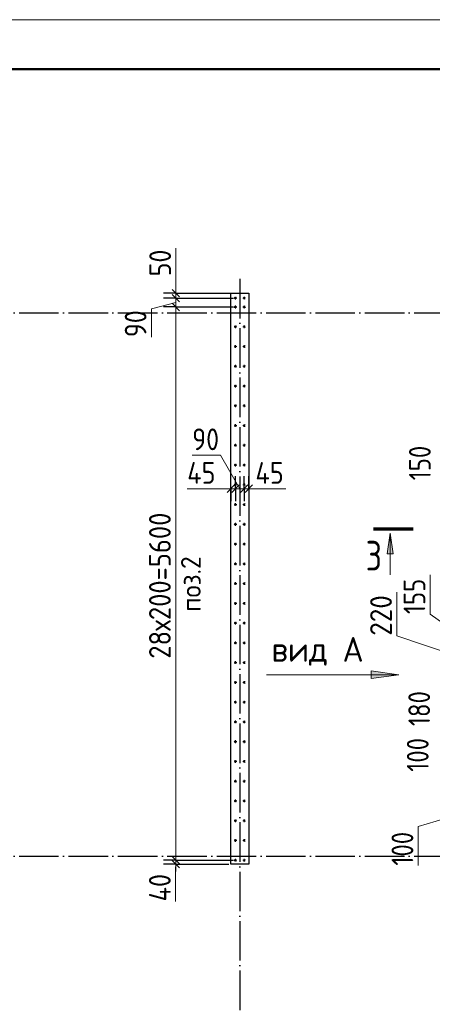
# Model space of a CAD drawing. Header units: millimetres. Extents: x -49773 to 2322955, y -3321 to 58485.
# Tile 173 of 256: x 715855 to 720033, y 30567 to 40533. Entities that reach past the tile are written whole.
import ezdxf

# ---------------------------------------------------------------- set-up
doc = ezdxf.new("R2010")
doc.units = ezdxf.units.MM
doc.linetypes.add('______11', pattern=[500, 400, -50, 0, -50])
doc.linetypes.add('______5', pattern=[1100, 800, -100, 100, -100])
for name, color, linetype, lineweight in [('Standard', 7, 'Continuous', 25), ('Арм.стержн. вертикальными 1', 22, 'Continuous', 35), ('Обозначение разреза_ общее', 7, 'Continuous', 25), ('Размерная линия_ общее', 7, 'Continuous', 13), ('Стена_ общее', 7, 'Continuous', 35)]:
    doc.layers.add(name, color=color, linetype=linetype, lineweight=lineweight)
doc.layers.add('Осевая линия_ общее', color=7, linetype='______5', lineweight=13, true_color=0xa0a0a0)
doc.styles.add('ISOCPEUR', font='txt')

msp = doc.modelspace()

# ---------------------------------------------------------------- hatches: boundary and pattern name
at = {"layer": 'Обозначение разреза_ общее', "linetype": 'Continuous', "lineweight": 13, "transparency": 33554687}
for points in [[(719576.9, 35127.2), (719606.9, 35337.2), (719636.9, 35127.2)], [(719415, 33943.3), (719695, 33903.3), (719415, 33863.3)]]:
    msp.add_hatch(color=7, dxfattribs=at).paths.add_polyline_path(points, flags=16)

# ---------------------------------------------------------------- linework, layer by layer
at = {"layer": 'Standard', "color": 7, "linetype": 'Continuous', "lineweight": 13, "transparency": 33554687}
msp.add_lwpolyline([(685172.9, -1466.6), (744572.9, -1466.6), (744572.9, 40533.4), (685172.9, 40533.4), (685172.9, -1466.6)], close=True, dxfattribs=at)
at = {"layer": 'Standard', "color": 7, "linetype": 'Continuous', "lineweight": 50, "transparency": 33554687}
msp.add_lwpolyline([(687172.9, 40033.4), (744072.9, 40033.4), (744072.9, -966.6), (687172.9, -966.6), (687172.9, 40033.4)], close=True, dxfattribs=at)
at = {"layer": 'Арм.стержн. вертикальными 1', "color": 4, "linetype": 'Continuous', "lineweight": 50, "transparency": 33554687}
for centre in [(718038.9, 37715.4), (718128.9, 37715.4), (718038.9, 37625.4), (718128.9, 37625.4), (718038.9, 37425.4), (718128.9, 37425.4), (718038.9, 37225.4), (718128.9, 37225.4), (718038.9, 37025.4), (718128.9, 37025.4), (718038.9, 36825.4), (718128.9, 36825.4), (718038.9, 36625.4), (718128.9, 36625.4), (718038.9, 36425.4), (718128.9, 36425.4), (718038.9, 36225.4), (718128.9, 36225.4), (718038.9, 36025.4), (718128.9, 36025.4), (718038.9, 35825.4), (718128.9, 35825.4), (718038.9, 35625.4), (718128.9, 35625.4), (718038.9, 35425.4), (718128.9, 35425.4), (718038.9, 35225.4), (718128.9, 35225.4), (718038.9, 35025.4), (718128.9, 35025.4), (718038.9, 34825.4), (718128.9, 34825.4), (718038.9, 34625.4), (718128.9, 34625.4), (718038.9, 34425.4), (718128.9, 34425.4), (718038.9, 34225.4), (718128.9, 34225.4), (718038.9, 34025.4), (718128.9, 34025.4), (718038.9, 33825.4), (718128.9, 33825.4), (718038.9, 33625.4), (718128.9, 33625.4), (718038.9, 33425.4), (718128.9, 33425.4), (718038.9, 33225.4), (718128.9, 33225.4), (718038.9, 33025.4), (718128.9, 33025.4), (718038.9, 32825.4), (718128.9, 32825.4), (718038.9, 32625.4), (718128.9, 32625.4), (718038.9, 32425.4), (718128.9, 32425.4), (718038.9, 32225.4), (718128.9, 32225.4), (718038.9, 32025.4), (718128.9, 32025.4)]:
    msp.add_circle(centre, 5, dxfattribs=at)
at = {"layer": 'Обозначение разреза_ общее', "color": 7, "linetype": 'Continuous', "lineweight": 70, "transparency": 33554687}
msp.add_line((719837.6, 35377.2), (719435.6, 35377.2), dxfattribs=at)
at = {"layer": 'Обозначение разреза_ общее', "color": 7, "linetype": 'Continuous', "lineweight": 13, "transparency": 33554687}
for p, q in [((719576.9, 35127.2), (719606.9, 35337.2)), ((719606.9, 35337.2), (719606.9, 34913.2)), ((719606.9, 35337.2), (719606.9, 35337.2)), ((719606.9, 35337.2), (719606.9, 35337.2)), ((719606.9, 35337.2), (719606.9, 35337.2)), ((719606.9, 35337.2), (719636.9, 35127.2)), ((719636.9, 35127.2), (719576.9, 35127.2)), ((719606.9, 35127.2), (719606.9, 35112.2)), ((719695, 33903.3), (718355, 33903.3)), ((719415, 33903.3), (719395, 33903.3)), ((719415, 33863.3), (719415, 33943.3)), ((719415, 33943.3), (719695, 33903.3)), ((719695, 33903.3), (719415, 33863.3)), ((719695, 33903.3), (719695, 33903.3)), ((719695, 33903.3), (719695, 33903.3)), ((719695, 33903.3), (719695, 33903.3))]:
    msp.add_line(p, q, dxfattribs=at)
at = {"layer": 'Осевая линия_ общее', "color": 253, "linetype": '______11', "lineweight": -3, "true_color": 0xa0a0a0, "transparency": 33554687}
for p, q in [((718083.9, 37910.2), (718083.9, 21050.9)), ((690343.9, 37565.4), (734858.9, 37565.4)), ((690343.9, 32065.4), (734858.9, 32065.4))]:
    msp.add_line(p, q, dxfattribs=at)
at = {"layer": 'Размерная линия_ общее', "color": 7, "linetype": 'Continuous', "lineweight": 13, "transparency": 33554687}
for p, q in [((717437, 37935.6), (717437, 38221.6)), ((717434.5, 37740.4), (717437, 37935.6)), ((717434.5, 37765.4), (717434.5, 37840.4)), ((717434.5, 37715.4), (717434.5, 37765.4)), ((717434.5, 37625.4), (717434.5, 37715.4)), ((717434.5, 37670.4), (717188.7, 37606)), ((717188.7, 37606), (717188.7, 37320)), ((717434.5, 32025.4), (717434.5, 37625.4)), ((717887.5, 36125.7), (717601.5, 36125.7)), ((718083.7, 35786.4), (717887.5, 36125.7)), ((717858.9, 35786), (717550.9, 35786)), ((718016.4, 35786.4), (717858.9, 35786)), ((717993.9, 35786.4), (717918.9, 35786.4)), ((718038.9, 35786.4), (717993.9, 35786.4)), ((718128.5, 35786.4), (718038.9, 35786.4)), ((718173.9, 35786.4), (718128.5, 35786.4)), ((718151.2, 35786.4), (718241.6, 35785.7)), ((718173.9, 35786.4), (718248.9, 35786.4)), ((718241.6, 35785.7), (718549.6, 35785.7)), ((720011.9, 34517), (720011.9, 34913)), ((719673.2, 34297.7), (719673.2, 34737.7)), ((720390.2, 34242.9), (720011.9, 34517)), ((720390.2, 34055.4), (719673.2, 34297.7)), ((720390.2, 32515.4), (719890.2, 32367)), ((719890.2, 32367), (719890.2, 31971)), ((717434.5, 32005.4), (717433.7, 31916.4)), ((717434.5, 31985.4), (717434.5, 32025.4)), ((717433.7, 31916.4), (717433.7, 31608.4)), ((717434.5, 31985.4), (717434.5, 31910.4))]:
    msp.add_line(p, q, dxfattribs=at)
at = {"layer": 'Размерная линия_ общее', "color": 7, "linetype": 'Continuous', "lineweight": 25, "transparency": 33554687}
for p, q in [((717472, 37727.9), (717397, 37802.9)), ((717472, 37677.9), (717397, 37752.9)), ((717472, 37587.9), (717397, 37662.9)), ((718031.4, 35823.9), (717956.4, 35748.9)), ((718076.4, 35823.9), (718001.4, 35748.9)), ((718166, 35823.9), (718091, 35748.9)), ((718211.4, 35823.9), (718136.4, 35748.9)), ((717472, 31987.9), (717397, 32062.9)), ((717472, 31947.9), (717397, 32022.9))]:
    msp.add_line(p, q, dxfattribs=at)
at = {"layer": 'Размерная линия_ общее', "color": 253, "linetype": 'Continuous', "lineweight": -3, "true_color": 0xa0a0a0, "transparency": 33554687}
for p, q in [((717434.5, 37765.4), (717309.5, 37765.4)), ((717434.5, 37715.4), (717309.5, 37715.4)), ((717434.5, 37765.4), (717559.5, 37765.4)), ((717434.5, 37765.4), (718018.9, 37765.4)), ((717434.5, 37715.4), (717559.5, 37715.4)), ((717434.5, 37715.4), (718018.9, 37715.4)), ((717434.5, 37625.4), (717309.5, 37625.4)), ((717434.5, 37625.4), (717559.5, 37625.4)), ((717434.5, 37625.4), (718018.9, 37625.4)), ((717993.9, 35786.4), (717993.9, 35911.4)), ((718038.9, 35786.4), (718038.9, 35911.4)), ((718128.5, 35786.4), (718128.5, 35911.4)), ((718173.9, 35786.4), (718173.9, 35911.4)), ((717993.9, 35786.4), (717993.9, 35661.4)), ((717993.9, 35786.4), (717993.9, 35759.6)), ((718038.9, 35786.4), (718038.9, 35661.4)), ((718128.5, 35786.4), (718128.5, 35661.4)), ((718173.9, 35786.4), (718173.9, 35661.4)), ((718173.9, 35786.4), (718173.9, 35759.6)), ((717434.5, 32025.4), (717309.5, 32025.4)), ((717434.5, 32025.4), (717559.5, 32025.4)), ((717434.5, 32025.4), (718018.9, 32025.4)), ((717434.5, 31985.4), (717309.5, 31985.4)), ((717434.5, 31985.4), (717559.5, 31985.4)), ((717434.5, 31985.4), (717973.9, 31985.4))]:
    msp.add_line(p, q, dxfattribs=at)
for points in [[(718038.9, 35786.4), (718038.9, 35802.8), (718038.9, 35802.8), (718038.9, 35820.1)], [(718128.5, 35786.4), (718128.5, 35802.8), (718128.5, 35802.8), (718128.5, 35820.1)]]:
    msp.add_lwpolyline(points, dxfattribs=at)
at = {"layer": 'Стена_ общее', "color": 7, "linetype": 'Continuous', "lineweight": 25, "transparency": 33554687}
for p, q in [((717993.9, 31985.4), (717993.9, 37765.4)), ((717993.9, 37765.4), (718173.9, 37765.4)), ((718173.9, 37765.4), (718173.9, 31985.4)), ((718173.9, 31985.4), (717993.9, 31985.4))]:
    msp.add_line(p, q, dxfattribs=at)

# ---------------------------------------------------------------- texts
at = {"layer": 'Standard', "color": 7, "linetype": 'Continuous', "lineweight": 18, "transparency": 33554687, "insert": (717688.3, 34540.5), "char_height": 200, "width": 703.224, "attachment_point": 7, "rotation": 90, "style": 'ISOCPEUR'}
msp.add_mtext('\\W0.94;поз.2', dxfattribs=at)
at = {"layer": 'Обозначение разреза_ общее', "color": 7, "linetype": 'Continuous', "lineweight": 25, "transparency": 33554687, "attachment_point": 7, "style": 'ISOCPEUR'}
for s, insert, char_height, width in [('\\W0.78;3', (719358.5, 34957.7), 300, 326.407), ('\\W0.95;вид А', (718404.2, 33995), 250, 1017.944)]:
    msp.add_mtext(s, dxfattribs=dict(at, insert=insert, char_height=char_height, width=width))
at = {"layer": 'Размерная линия_ общее', "color": 7, "linetype": 'Continuous', "lineweight": 25, "transparency": 33554687, "char_height": 220, "attachment_point": 7, "rotation": 90, "style": 'ISOCPEUR'}
for s, insert, width in [('\\W0.87;50', (717387, 37935.6), 403.924), ('\\W0.87;90', (717138.7, 37320), 403.924), ('\\W0.83;150', (720016.5, 35871.2), 508.571), ('\\W0.89;28х200=5600', (717384.5, 34065.4), 1636.166), ('\\W0.83;155', (719961.9, 34517), 508.571), ('\\W0.91;220', (719623.2, 34297.7), 561.981), ('\\W0.83;180', (720010.1, 33383), 508.571), ('\\W0.83;100', (719995, 32921.5), 508.571), ('\\W0.83;100', (719840.2, 31971), 508.571), ('\\W0.88;40', (717383.7, 31608.4), 426.797)]:
    msp.add_mtext(s, dxfattribs=dict(at, insert=insert, width=width))
at = {"layer": 'Размерная линия_ общее', "color": 7, "linetype": 'Continuous', "lineweight": 25, "transparency": 33554687, "char_height": 220, "attachment_point": 7, "style": 'ISOCPEUR'}
for s, insert, width in [('\\W0.87;90', (717601.5, 36175.7), 403.924), ('\\W0.88;45', (717550.9, 35836), 426.797), ('\\W0.88;45', (718241.6, 35835.7), 426.789)]:
    msp.add_mtext(s, dxfattribs=dict(at, insert=insert, width=width))

doc.saveas('drawing.dxf')
